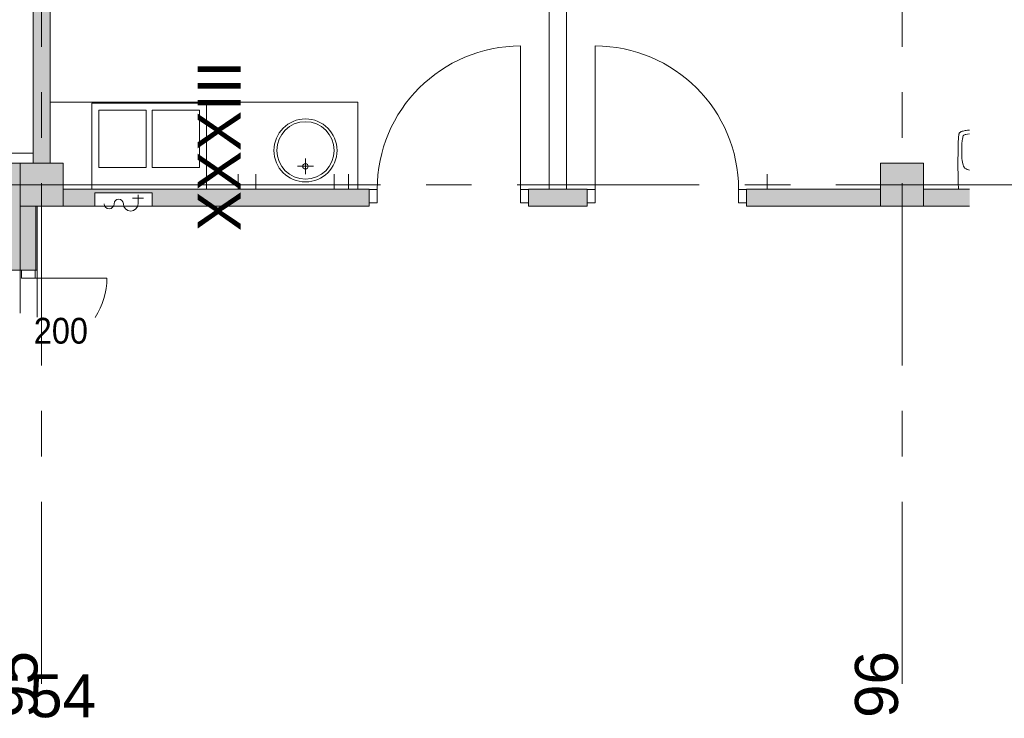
# Model space of a CAD drawing. Header units: centimetres. Extents: x -2574 to 3083, y -1 to 3760.
# Tile 32 of 58: x 1502 to 2189, y -1 to 487. Entities that reach past the tile are written whole.
import ezdxf

# ---------------------------------------------------------------- set-up
doc = ezdxf.new("R2010")
doc.units = ezdxf.units.CM
doc.linetypes.add('Dash', pattern=[60, 30, -30])
doc.linetypes.add('Oś', pattern=[222.25, 127, -31.75, 31.75, -31.75])
for name, color, linetype, lineweight in [('A-ANNO-NOTE', 131, 'Continuous', 13), ('A-AREA', 32, 'Continuous', 13), ('A-DETL-GENF', 92, 'Continuous', 9), ('A-DETL-MEDM', 33, 'Continuous', 13), ('A-DOOR', 31, 'Continuous', 13), ('A-DOOR-HDLN', 31, 'Continuous', 13), ('A-FLOR', 192, 'Continuous', 13), ('A-WALL', 113, 'Continuous', 13), ('E-ELEC-EQPM', 71, 'Continuous', 9), ('I-FURN', 30, 'Continuous', 9), ('P-SANR-FIXT', 6, 'Continuous', 13), ('S-GRID', 1, 'Continuous', 13), ('S-GRID-IDEN', 1, 'Continuous', 13)]:
    doc.layers.add(name, color=color, linetype=linetype, lineweight=lineweight)
doc.layers.add('A-WALL-PATT', color=111, linetype='Continuous', lineweight=13, plot=False)
doc.layers.add('S-COLS', color=52, linetype='Continuous', lineweight=13, plot=False)
doc.styles.add('Arial', font='arial.ttf', dxfattribs={"width": 0.9, "height": 18})
doc.styles.add('Arial_4', font='arial.ttf', dxfattribs={"height": 30})

msp = doc.modelspace()

# ---------------------------------------------------------------- hatches: boundary and pattern name
at = {"layer": 'A-WALL-PATT', "lineweight": 9}
msp.add_hatch(color=251, dxfattribs=at).paths.add_polyline_path([(1523.38, 386.33), (1523.38, 949.33), (1511.38, 949.33), (1511.38, 386.33), (1514.61, 386.33)], flags=0)
at = {"layer": 'S-COLS', "lineweight": 9}
for points in [[(1532.38, 356.33), (1532.38, 386.33), (1502.38, 386.33), (1502.38, 356.33)], [(2132.38, 356.33), (2132.38, 386.33), (2102.38, 386.33), (2102.38, 356.33)]]:
    msp.add_hatch(color=251, dxfattribs=at).paths.add_polyline_path(points, flags=0)

# ---------------------------------------------------------------- linework, layer by layer
at = {"layer": 'A-AREA', "color": 251, "lineweight": 9}
msp.add_line((1488.38, 393.33), (1511.38, 393.33), dxfattribs=at)
at = {"layer": 'A-DETL-GENF', "color": 251, "lineweight": 9}
for p, q in [((1745.88, 368.18), (1745.88, 358.68)), ((1751.38, 368.18), (1745.88, 368.18)), ((1751.38, 358.68), (1751.38, 368.18)), ((1856.88, 368.18), (1851.38, 368.18)), ((1851.38, 368.18), (1851.38, 358.68)), ((1856.88, 358.68), (1856.88, 368.18)), ((1897.88, 358.68), (1897.88, 368.18)), ((1897.88, 368.18), (1903.38, 368.18)), ((1903.38, 368.18), (1903.38, 358.68)), ((2003.38, 368.18), (2008.88, 368.18)), ((2003.38, 358.68), (2003.38, 368.18)), ((2008.88, 368.18), (2008.88, 358.68)), ((1745.88, 358.68), (1751.38, 358.68)), ((1851.38, 358.68), (1856.88, 358.68)), ((1903.38, 358.68), (1897.88, 358.68)), ((2008.88, 358.68), (2003.38, 358.68)), ((1512.88, 311.83), (1503.33, 311.83)), ((1503.33, 311.83), (1503.33, 306.33)), ((1512.88, 306.33), (1512.88, 311.83)), ((1503.33, 306.33), (1512.88, 306.33))]:
    msp.add_line(p, q, dxfattribs=at)
at = {"layer": 'A-DETL-MEDM', "color": 251, "lineweight": 9}
for p, q in [((1751.38, 368.18), (1745.88, 368.18)), ((1745.88, 368.18), (1745.88, 358.68)), ((1751.38, 358.68), (1751.38, 368.18)), ((1851.38, 358.68), (1851.38, 368.18)), ((1851.38, 368.18), (1856.88, 368.18)), ((1856.88, 368.18), (1856.88, 358.68)), ((1903.38, 368.18), (1897.88, 368.18)), ((1897.88, 368.18), (1897.88, 358.68)), ((1903.38, 358.68), (1903.38, 368.18)), ((2003.38, 358.68), (2003.38, 368.18)), ((2003.38, 368.18), (2008.88, 368.18)), ((2008.88, 368.18), (2008.88, 358.68)), ((1745.88, 358.68), (1751.38, 358.68)), ((1856.88, 358.68), (1851.38, 358.68)), ((1897.88, 358.68), (1903.38, 358.68)), ((2008.88, 358.68), (2003.38, 358.68)), ((1512.88, 311.83), (1503.33, 311.83)), ((1503.33, 311.83), (1503.33, 306.33)), ((1512.88, 306.33), (1512.88, 311.83)), ((1503.33, 306.33), (1512.88, 306.33))]:
    msp.add_line(p, q, dxfattribs=at)
at = {"layer": 'A-DOOR', "color": 251, "lineweight": 9}
for p, q in [((1851.38, 368.18), (1851.38, 468.18)), ((1903.38, 368.18), (1903.38, 468.18)), ((1512.88, 306.33), (1562.88, 306.33))]:
    msp.add_line(p, q, dxfattribs=at)
for centre, radius, start, end in [((1851.38, 368.18), 100, 90, 180), ((1903.38, 368.18), 100, 0, 90), ((1512.88, 306.33), 50, 326.73519, 0)]:
    msp.add_arc(centre, radius, start, end, dxfattribs=at)
at = {"layer": 'A-DOOR-HDLN', "color": 251, "linetype": 'Dash', "lineweight": 9}
for p, q in [((1502.38, 311.83), (1502.38, 278.99)), ((1514.38, 311.83), (1514.38, 278.99))]:
    msp.add_line(p, q, dxfattribs=at)
at = {"layer": 'A-FLOR', "color": 251, "lineweight": 9}
msp.add_line((1514.38, 311.83), (1514.38, 278.99), dxfattribs=at)
at = {"layer": 'A-WALL', "color": 251, "lineweight": 9}
for p, q in [((1511.38, 949.33), (1511.38, 386.33)), ((1523.38, 386.33), (1523.38, 949.33)), ((1871.38, 564.33), (1871.38, 368.33)), ((1883.38, 368.33), (1883.38, 564.33)), ((1502.38, 386.33), (1488.38, 386.33)), ((1745.88, 368.33), (1532.38, 368.33)), ((1745.88, 368.18), (1745.88, 368.33)), ((1871.38, 368.33), (1856.88, 368.33)), ((1856.88, 368.33), (1856.88, 368.18)), ((1871.38, 368.33), (1883.38, 368.33)), ((1897.88, 368.33), (1883.38, 368.33)), ((1897.88, 368.18), (1897.88, 368.33)), ((2102.38, 368.33), (2008.88, 368.33)), ((2008.88, 368.33), (2008.88, 368.18)), ((2164.52, 368.33), (2132.38, 368.33)), ((1745.88, 356.33), (1745.88, 358.68)), ((1856.88, 358.68), (1856.88, 356.33)), ((1897.88, 356.33), (1897.88, 358.68)), ((2008.88, 358.68), (2008.88, 356.33)), ((1502.38, 356.33), (1502.38, 311.83)), ((1513.38, 311.83), (1513.38, 356.33)), ((1514.38, 311.83), (1514.38, 356.33)), ((1532.38, 356.33), (1554.38, 356.33)), ((1594.37, 356.33), (1745.88, 356.33)), ((1856.88, 356.33), (1897.88, 356.33)), ((2008.88, 356.33), (2102.38, 356.33)), ((2132.38, 356.33), (2164.52, 356.33)), ((1488.38, 311.83), (1503.33, 311.83)), ((1502.38, 311.83), (1503.33, 311.83)), ((1512.88, 311.83), (1513.38, 311.83)), ((1512.88, 311.83), (1514.38, 311.83))]:
    msp.add_line(p, q, dxfattribs=at)
at = {"layer": 'A-WALL-PATT', "color": 251, "linetype": 'Continuous', "lineweight": 9, "extrusion": (0, 0, -1)}
for points in [[(-1488.38, 311.83), (-1502.38, 386.33), (-1488.38, 386.33)], [(-1502.38, 386.33), (-1488.38, 311.83), (-1502.38, 311.83)], [(-1532.38, 368.33), (-1554.38, 365.83), (-1745.88, 368.33)], [(-1554.38, 365.83), (-1532.38, 368.33), (-1532.38, 356.33)], [(-1554.38, 356.33), (-1554.38, 365.83), (-1532.38, 356.33)], [(-1745.88, 368.33), (-1554.38, 365.83), (-1594.37, 365.83)], [(-1745.88, 368.33), (-1594.37, 365.83), (-1594.37, 356.33)], [(-1745.88, 368.33), (-1594.37, 356.33), (-1713.07, 356.33)], [(-1745.88, 368.33), (-1713.07, 356.33), (-1745.88, 356.33)], [(-1856.88, 358.68), (-1897.88, 356.33), (-1897.88, 368.33)], [(-1897.88, 368.33), (-1856.88, 368.33), (-1856.88, 358.68)], [(-2008.88, 358.68), (-2102.38, 356.33), (-2008.88, 368.33)], [(-2008.88, 368.33), (-2102.38, 356.33), (-2102.38, 368.33)], [(-2132.38, 362.55), (-2164.52, 356.33), (-2132.38, 368.33)], [(-2132.38, 368.33), (-2164.52, 356.33), (-2164.52, 368.33)], [(-1897.88, 356.33), (-1856.88, 358.68), (-1856.88, 356.33)], [(-2102.38, 356.33), (-2008.88, 358.68), (-2008.88, 356.33)], [(-2164.52, 356.33), (-2132.38, 362.55), (-2132.38, 356.33)], [(-1502.38, 356.33), (-1502.38, 311.83), (-1513.38, 356.33)], [(-1513.38, 356.33), (-1502.38, 311.83), (-1503.33, 311.83)], [(-1502.38, 311.83), (-1514.38, 356.33), (-1502.38, 356.33)], [(-1514.38, 356.33), (-1502.38, 311.83), (-1503.33, 311.83)], [(-1513.38, 356.33), (-1503.33, 311.83), (-1513.38, 311.83)], [(-1514.38, 356.33), (-1503.33, 311.83), (-1514.38, 311.83)]]:
    msp.add_solid(points, dxfattribs=at)
at = {"layer": 'A-WALL-PATT', "color": 251, "linetype": 'Continuous', "lineweight": 9}
msp.add_solid([(1502.38, 386.33), (1502.38, 311.83), (1502.38, 356.33)], dxfattribs=at)
at = {"layer": 'E-ELEC-EQPM', "color": 251, "lineweight": 9}
for p, q in [((1654.38, 378.83), (1654.38, 368.33)), ((1666.88, 378.83), (1666.88, 368.33)), ((1721.38, 378.66), (1721.38, 368.33)), ((1731.38, 378.83), (1731.38, 368.33)), ((2023.38, 378.83), (2023.38, 368.33))]:
    msp.add_line(p, q, dxfattribs=at)
at = {"layer": 'I-FURN', "color": 251, "lineweight": 9}
for p, q in [((1737.88, 429.02), (1523.38, 429.02)), ((1737.88, 368.33), (1737.88, 429.02))]:
    msp.add_line(p, q, dxfattribs=at)
at = {"layer": 'P-SANR-FIXT', "color": 251, "lineweight": 9}
for p, q in [((1632.38, 428.33), (1552.38, 428.33)), ((1552.38, 428.33), (1552.38, 368.33)), ((1632.38, 368.33), (1632.38, 428.33)), ((1590.38, 423.33), (1557.38, 423.33)), ((1557.38, 423.33), (1557.38, 383.33)), ((1590.38, 383.33), (1590.38, 423.33)), ((1627.38, 423.33), (1594.38, 423.33)), ((1594.38, 423.33), (1594.38, 383.33)), ((1627.38, 383.33), (1627.38, 423.33)), ((2156.74, 404.55), (2156.79, 405.13)), ((2156.79, 405.13), (2156.87, 405.69)), ((2156.87, 405.69), (2156.95, 406.2)), ((2156.95, 406.2), (2157.06, 406.7)), ((2157.06, 406.7), (2157.17, 407)), ((2157.27, 407.29), (2157.09, 406.7)), ((2157.17, 407), (2157.27, 407.29)), ((2157.27, 407.29), (2157.62, 407.8)), ((2157.62, 407.8), (2157.27, 407.29)), ((2157.62, 407.8), (2158.07, 408.17)), ((2158.07, 408.17), (2157.62, 407.8)), ((2158.07, 408.17), (2158.63, 408.43)), ((2158.63, 408.43), (2158.07, 408.17)), ((2158.63, 408.43), (2159.27, 408.65)), ((2159.27, 408.65), (2158.63, 408.43)), ((2159.27, 408.65), (2159.94, 408.83)), ((2159.94, 408.83), (2159.27, 408.65)), ((2159.83, 404.92), (2160.02, 405.43)), ((2159.94, 408.83), (2160.63, 408.97)), ((2160.63, 408.97), (2159.94, 408.83)), ((2160.02, 405.43), (2160.18, 405.66)), ((2160.18, 405.66), (2160.36, 405.88)), ((2160.36, 405.88), (2160.84, 406.17)), ((2160.63, 408.97), (2161.38, 409.13)), ((2161.38, 409.13), (2160.63, 408.97)), ((2160.84, 406.17), (2161.35, 406.38)), ((2161.35, 406.38), (2161.91, 406.54)), ((2161.38, 409.13), (2162.15, 409.23)), ((2162.15, 409.23), (2161.38, 409.13)), ((2161.91, 406.54), (2163, 406.76)), ((2162.15, 409.23), (2162.95, 409.37)), ((2162.95, 409.37), (2162.15, 409.23)), ((2162.95, 409.37), (2163.77, 409.47)), ((2163.77, 409.47), (2162.95, 409.37)), ((2163, 406.76), (2164.52, 406.97)), ((2163.77, 409.47), (2164.52, 409.56)), ((2164.52, 409.56), (2163.77, 409.47)), ((2156.53, 398.98), (2156.56, 399.75)), ((2156.53, 398.21), (2156.53, 398.98)), ((2156.56, 399.75), (2156.58, 400.5)), ((2156.58, 400.5), (2156.61, 401.22)), ((2156.61, 401.22), (2156.63, 401.94)), ((2156.63, 401.94), (2156.66, 402.6)), ((2156.66, 402.6), (2156.69, 403.27)), ((2156.69, 403.27), (2156.71, 403.91)), ((2156.71, 403.91), (2156.74, 404.55)), ((2159.09, 397.65), (2159.17, 399.89)), ((2159.17, 399.89), (2159.35, 402.15)), ((2159.35, 402.15), (2159.48, 403.27)), ((2159.48, 403.27), (2159.67, 404.36)), ((2159.67, 404.36), (2159.83, 404.92)), ((2156.4, 390.14), (2156.42, 391.82)), ((2156.42, 392.83), (2156.45, 393.79)), ((2156.42, 391.82), (2156.42, 392.83)), ((2156.45, 394.72), (2156.48, 395.62)), ((2156.45, 393.79), (2156.45, 394.72)), ((2156.48, 396.21), (2156.5, 397.38)), ((2156.48, 395.62), (2156.48, 396.21)), ((2156.5, 397.38), (2156.53, 398.21)), ((2159.03, 395.38), (2159.09, 397.65)), ((2159.11, 390.88), (2159.03, 395.38)), ((1701.38, 378.76), (1701.38, 389.76)), ((2156.37, 386.62), (2156.4, 388.46)), ((2156.4, 384.6), (2156.37, 386.62)), ((2156.4, 388.46), (2156.4, 390.14)), ((2156.4, 382.31), (2156.4, 384.6)), ((2159.14, 390.19), (2159.11, 390.88)), ((2159.17, 389.87), (2159.14, 390.19)), ((2159.19, 389.47), (2159.17, 389.87)), ((2159.27, 388.59), (2159.19, 389.47)), ((2159.51, 386.86), (2159.27, 388.59)), ((2159.96, 385.18), (2159.51, 386.86)), ((2160.26, 384.36), (2159.96, 385.18)), ((1557.38, 383.33), (1590.38, 383.33)), ((1594.38, 383.33), (1627.38, 383.33)), ((1695.88, 384.26), (1706.88, 384.26)), ((2156.42, 379.67), (2156.4, 382.31)), ((2156.48, 376.61), (2156.42, 379.67)), ((2160.68, 383.59), (2160.26, 384.36)), ((2160.95, 383.24), (2160.68, 383.59)), ((2161.27, 382.95), (2160.95, 383.24)), ((2161.99, 382.47), (2161.27, 382.95)), ((2162.79, 382.12), (2161.99, 382.47)), ((2163.64, 381.85), (2162.79, 382.12)), ((2164.52, 381.66), (2163.64, 381.85)), ((2156.56, 372.91), (2156.48, 376.61)), ((2156.69, 368.33), (2156.56, 372.91)), ((1554.38, 365.83), (1594.37, 365.83)), ((1554.38, 356.33), (1554.38, 365.83)), ((1594.37, 365.83), (1554.38, 365.83)), ((1554.38, 365.83), (1554.38, 356.33)), ((1584.66, 364.26), (1584.66, 358.15)), ((1594.37, 365.83), (1594.37, 356.33)), ((1594.37, 356.33), (1594.37, 365.83)), ((1584.66, 362.01), (1580.81, 362.01)), ((1584.66, 362.01), (1588.52, 362.01)), ((1594.37, 356.33), (1554.38, 356.33)), ((1554.38, 356.33), (1594.37, 356.33))]:
    msp.add_line(p, q, dxfattribs=at)
for centre, radius in [((1701.38, 395.33), 22), ((1701.38, 395.33), 20), ((1701.38, 384.26), 1.9)]:
    msp.add_circle(centre, radius, dxfattribs=at)
for centre, radius, start, end in [((1564.45, 358.15), 3.5, 180, 0), ((1571.16, 358.15), 3.21, 0, 180), ((1579.52, 358.15), 5.14, 180, 0)]:
    msp.add_arc(centre, radius, start, end, dxfattribs=at)
at = {"layer": 'S-COLS', "color": 251, "lineweight": 9}
for p, q in [((1532.38, 386.33), (1502.38, 386.33)), ((1502.38, 386.33), (1502.38, 356.33)), ((1532.38, 356.33), (1532.38, 386.33)), ((2132.38, 386.33), (2102.38, 386.33)), ((2102.38, 386.33), (2102.38, 356.33)), ((2132.38, 356.33), (2132.38, 386.33)), ((1502.38, 356.33), (1532.38, 356.33)), ((2102.38, 356.33), (2132.38, 356.33))]:
    msp.add_line(p, q, dxfattribs=at)
at = {"layer": 'S-GRID', "color": 251, "linetype": 'Oś', "lineweight": 9}
for p, q in [((1517.38, 23.18), (1517.38, 1147.11)), ((2117.38, 23.18), (2117.38, 1147.11)), ((102.59, 371.33), (1638.19, 371.33)), ((2420.49, 371.33), (1302.38, 371.33))]:
    msp.add_line(p, q, dxfattribs=at)

# ---------------------------------------------------------------- texts
at = {"layer": 'A-ANNO-NOTE', "color": 251, "lineweight": 9, "style": 'Arial', "width": 0.9}
msp.add_text('200', height=18, dxfattribs=at).set_placement((1511.93, 260.56))
msp.add_text('200', height=18, dxfattribs=at).set_placement((1511.93, 260.56))
at = {"layer": 'S-GRID-IDEN', "color": 251, "lineweight": 9, "style": 'Arial_4'}
msp.add_text('XXXIII', height=30, rotation=90, dxfattribs=at).set_placement((1656.11, 338.98))
at = {"layer": 'S-GRID-IDEN', "color": 251, "lineweight": 9, "char_height": 30, "width": 48.3, "attachment_point": 5, "rotation": 90, "line_spacing_factor": 0.936439, "style": 'Arial_4'}
for s, insert in [('\\pxqc,t4.23333,8.46667,12.7,16.93333,21.16667,25.4,29.63333,33.86667,38.1,42.33333,46.56667,50.8,55.03333,59.26667,63.5,67.73333,71.96667,76.2,80.43333,84.66667,88.9,93.13333,97.36667,101.6,105.83333,110.06667,114.3,118.53333,122.76667,127,131.23333,135.46667;{95}', (1499.75, 22.82)), ('\\pxqc,t4.23333,8.46667,12.7,16.93333,21.16667,25.4,29.63333,33.86667,38.1,42.33333,46.56667,50.8,55.03333,59.26667,63.5,67.73333,71.96667,76.2,80.43333,84.66667,88.9,93.13333,97.36667,101.6,105.83333,110.06667,114.3,118.53333,122.76667,127,131.23333,135.46667;{96}', (2099.75, 22.82))]:
    msp.add_mtext(s, dxfattribs=dict(at, insert=insert))
at = {"layer": 'S-GRID-IDEN', "color": 251, "lineweight": 9, "insert": (1532.03, 14.77), "char_height": 30, "width": 48.3, "attachment_point": 5, "line_spacing_factor": 0.936439, "style": 'Arial_4'}
msp.add_mtext('\\pxqc,t4.23333,8.46667,12.7,16.93333,21.16667,25.4,29.63333,33.86667,38.1,42.33333,46.56667,50.8,55.03333,59.26667,63.5,67.73333,71.96667,76.2,80.43333,84.66667,88.9,93.13333,97.36667,101.6,105.83333,110.06667,114.3,118.53333,122.76667,127,131.23333,135.46667;{54}', dxfattribs=at)

doc.saveas('drawing.dxf')
